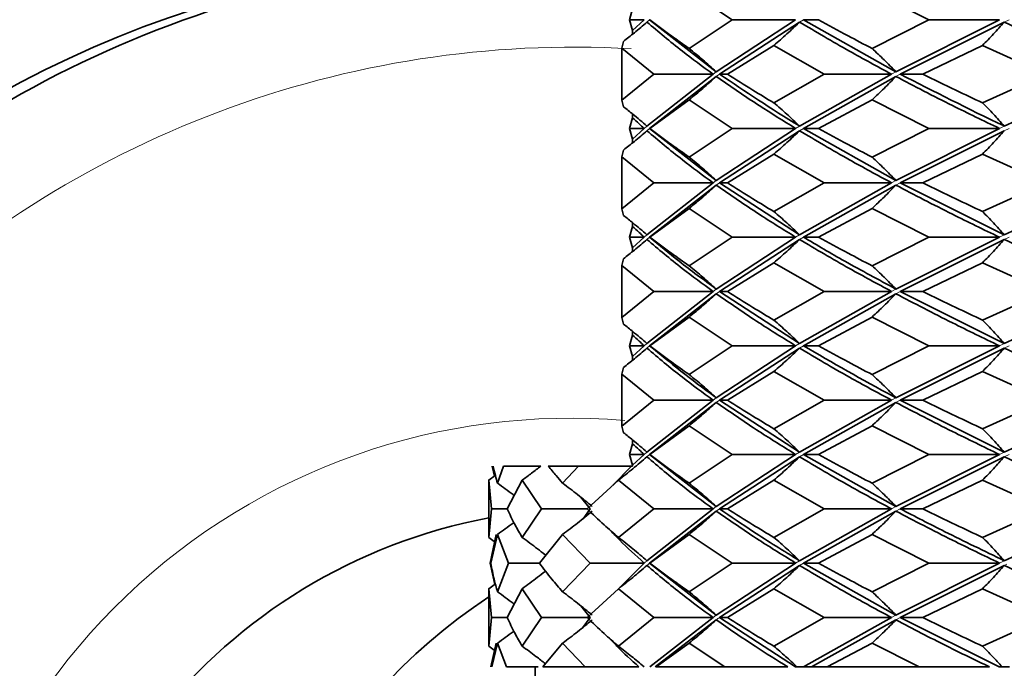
# Model space of a CAD drawing. Header units: millimetres. Extents: x 0 to 1118, y 0 to 864.
# Tile 38 of 200: x 287.44 to 291.69, y 378.05 to 380.85. Entities that reach past the tile are written whole.
import ezdxf

# ---------------------------------------------------------------- set-up
doc = ezdxf.new("R2010")
doc.units = ezdxf.units.MM

msp = doc.modelspace()

# ---------------------------------------------------------------- linework, layer by layer
at = {"color": 7, "linetype": 'Continuous', "lineweight": 35}
for p, q in [((290.3298, 380.975), (290.5156, 380.8513)), ((291.1186, 380.975), (291.364, 380.8513)), ((290.0731, 380.8513), (290.0855, 380.8975)), ((290.1366, 380.8513), (290.0731, 380.8513)), ((290.0855, 380.8051), (290.0731, 380.8513)), ((290.1366, 380.8513), (290.0855, 380.8051)), ((290.1597, 380.8513), (290.161, 380.8513)), ((290.1597, 380.8513), (290.4471, 380.6266)), ((290.5156, 380.8513), (290.3298, 380.7273)), ((290.7893, 380.8513), (290.4471, 380.6266)), ((290.7893, 380.8513), (290.5156, 380.8513)), ((290.8228, 380.8513), (290.8882, 380.8513)), ((290.8228, 380.8513), (291.2214, 380.6266)), ((291.364, 380.8513), (291.1186, 380.7273)), ((291.6679, 380.8513), (291.2214, 380.6266)), ((291.6679, 380.8513), (291.364, 380.8513)), ((290.806, 380.8412), (290.4614, 380.6165)), ((291.6891, 380.8412), (291.2405, 380.6165)), ((290.0855, 380.7885), (290.0855, 380.8051)), ((290.039, 380.7287), (290.0472, 380.7577)), ((290.039, 380.7287), (290.1783, 380.6165)), ((290.039, 380.5045), (290.039, 380.7287)), ((290.6955, 380.7406), (290.4949, 380.6165)), ((290.6955, 380.7406), (290.9121, 380.6165)), ((291.5952, 380.7406), (291.3371, 380.6165)), ((291.5952, 380.7406), (291.867, 380.6165)), ((290.1783, 380.6165), (290.039, 380.5045)), ((290.433, 380.6165), (290.1481, 380.3925)), ((290.4471, 380.6064), (290.1597, 380.3825)), ((290.433, 380.6165), (290.1783, 380.6165)), ((290.4614, 380.6165), (290.4949, 380.6165)), ((290.9121, 380.6165), (290.6955, 380.4927)), ((291.2023, 380.6165), (290.806, 380.3925)), ((291.2214, 380.6064), (290.8228, 380.3825)), ((291.2023, 380.6165), (290.9121, 380.6165)), ((291.2405, 380.6165), (291.3371, 380.6165)), ((291.867, 380.6165), (291.5952, 380.4927)), ((292.1817, 380.6165), (291.6891, 380.3925)), ((290.0472, 380.4756), (290.039, 380.5045)), ((290.3298, 380.5059), (290.161, 380.3825)), ((290.3298, 380.5059), (290.5156, 380.3825)), ((291.1186, 380.5059), (290.8882, 380.3825)), ((291.1186, 380.5059), (291.364, 380.3825)), ((290.0731, 380.3825), (290.0855, 380.4285)), ((290.0855, 380.4285), (290.0855, 380.4451)), ((290.1366, 380.3825), (290.0731, 380.3825)), ((290.0855, 380.3364), (290.0731, 380.3825)), ((290.1366, 380.3825), (290.0855, 380.3364)), ((290.1597, 380.3825), (290.161, 380.3825)), ((290.1597, 380.3825), (290.4471, 380.1581)), ((290.5156, 380.3825), (290.3298, 380.2588)), ((290.7893, 380.3825), (290.4471, 380.1581)), ((290.806, 380.3724), (290.4614, 380.148)), ((290.7893, 380.3825), (290.5156, 380.3825)), ((290.8228, 380.3825), (290.8882, 380.3825)), ((290.8228, 380.3825), (291.2214, 380.1581)), ((291.364, 380.3825), (291.1186, 380.2588)), ((291.6679, 380.3825), (291.2214, 380.1581)), ((291.6891, 380.3724), (291.2405, 380.148)), ((291.6679, 380.3825), (291.364, 380.3825)), ((290.0855, 380.3198), (290.0855, 380.3364)), ((290.039, 380.2602), (290.0472, 380.2891)), ((290.039, 380.2602), (290.1783, 380.148)), ((290.039, 380.0358), (290.039, 380.2602)), ((290.6955, 380.272), (290.4949, 380.148)), ((290.6955, 380.272), (290.9121, 380.148)), ((291.5952, 380.272), (291.3371, 380.148)), ((291.5952, 380.272), (291.867, 380.148)), ((290.1783, 380.148), (290.039, 380.0358)), ((290.433, 380.148), (290.1481, 379.9234)), ((290.4471, 380.1379), (290.1597, 379.9133)), ((290.433, 380.148), (290.1783, 380.148)), ((290.4614, 380.148), (290.4949, 380.148)), ((290.4614, 380.148), (290.806, 379.9234)), ((290.9121, 380.148), (290.6955, 380.0239)), ((291.2023, 380.148), (290.806, 379.9234)), ((291.2214, 380.1379), (290.8228, 379.9133)), ((291.2023, 380.148), (290.9121, 380.148)), ((291.2405, 380.148), (291.3371, 380.148)), ((291.2405, 380.148), (291.6891, 379.9234)), ((291.867, 380.148), (291.5952, 380.0239)), ((292.1817, 380.148), (291.6891, 379.9234)), ((290.0472, 380.0068), (290.039, 380.0358)), ((290.3298, 380.0372), (290.161, 379.9133)), ((290.3298, 380.0372), (290.5156, 379.9133)), ((291.1186, 380.0372), (290.8882, 379.9133)), ((291.1186, 380.0372), (291.364, 379.9133)), ((290.0731, 379.9133), (290.0855, 379.9595)), ((290.0855, 379.9595), (290.0855, 379.9762)), ((290.1366, 379.9133), (290.0731, 379.9133)), ((290.0855, 379.8673), (290.0731, 379.9133)), ((290.1366, 379.9133), (290.0855, 379.8673)), ((290.1597, 379.9133), (290.161, 379.9133)), ((290.5156, 379.9133), (290.3298, 379.79)), ((290.7893, 379.9133), (290.4471, 379.6896)), ((290.806, 379.9033), (290.4614, 379.6795)), ((290.7893, 379.9133), (290.5156, 379.9133)), ((290.8228, 379.9133), (290.8882, 379.9133)), ((291.364, 379.9133), (291.1186, 379.79)), ((291.6679, 379.9133), (291.2214, 379.6896)), ((291.6891, 379.9033), (291.2405, 379.6795)), ((291.6679, 379.9133), (291.364, 379.9133)), ((290.0855, 379.8508), (290.0855, 379.8673)), ((290.039, 379.7914), (290.0472, 379.8202)), ((290.039, 379.7914), (290.1783, 379.6795)), ((290.039, 379.5673), (290.039, 379.7914)), ((290.6955, 379.8032), (290.4949, 379.6795)), ((290.6955, 379.8032), (290.9121, 379.6795)), ((291.5952, 379.8032), (291.3371, 379.6795)), ((291.5952, 379.8032), (291.867, 379.6795)), ((290.1783, 379.6795), (290.039, 379.5673)), ((290.433, 379.6795), (290.1481, 379.4547)), ((290.4471, 379.6693), (290.1597, 379.4446)), ((290.433, 379.6795), (290.1783, 379.6795)), ((290.4614, 379.6795), (290.4949, 379.6795)), ((290.4614, 379.6795), (290.806, 379.4547)), ((290.9121, 379.6795), (290.6955, 379.5554)), ((291.2023, 379.6795), (290.806, 379.4547)), ((291.2214, 379.6693), (290.8228, 379.4446)), ((291.2023, 379.6795), (290.9121, 379.6795)), ((291.2405, 379.6795), (291.3371, 379.6795)), ((291.2405, 379.6795), (291.6891, 379.4547)), ((291.867, 379.6795), (291.5952, 379.5554)), ((292.1817, 379.6795), (291.6891, 379.4547)), ((290.0472, 379.5383), (290.039, 379.5673)), ((290.3298, 379.5687), (290.161, 379.4446)), ((290.3298, 379.5687), (290.5156, 379.4446)), ((291.1186, 379.5687), (290.8882, 379.4446)), ((291.1186, 379.5687), (291.364, 379.4446)), ((290.0855, 379.4909), (290.0855, 379.5076)), ((290.0731, 379.4446), (290.0855, 379.4909)), ((290.1366, 379.4446), (290.0731, 379.4446)), ((290.0855, 379.3984), (290.0731, 379.4446)), ((290.1366, 379.4446), (290.0855, 379.3984)), ((290.1597, 379.4446), (290.161, 379.4446)), ((290.5156, 379.4446), (290.3298, 379.3208)), ((290.7893, 379.4446), (290.4471, 379.2207)), ((290.806, 379.4345), (290.4614, 379.2106)), ((290.7893, 379.4446), (290.5156, 379.4446)), ((290.8228, 379.4446), (290.8882, 379.4446)), ((291.364, 379.4446), (291.1186, 379.3208)), ((291.6679, 379.4446), (291.2214, 379.2207)), ((291.6891, 379.4345), (291.2405, 379.2106)), ((291.6679, 379.4446), (291.364, 379.4446)), ((290.0855, 379.3818), (290.0855, 379.3984)), ((290.039, 379.3222), (290.0472, 379.3511)), ((290.039, 379.3222), (290.1783, 379.2106)), ((290.039, 379.0987), (290.039, 379.3222)), ((290.6955, 379.334), (290.4949, 379.2106)), ((290.6955, 379.334), (290.9121, 379.2106)), ((291.5952, 379.334), (291.3371, 379.2106)), ((291.5952, 379.334), (291.867, 379.2106)), ((290.1783, 379.2106), (290.039, 379.0987)), ((290.433, 379.2106), (290.1481, 378.9862)), ((290.4471, 379.2006), (290.1597, 378.9761)), ((290.433, 379.2106), (290.1783, 379.2106)), ((290.4614, 379.2106), (290.4949, 379.2106)), ((290.4614, 379.2106), (290.806, 378.9862)), ((290.9121, 379.2106), (290.6955, 379.0869)), ((291.2023, 379.2106), (290.806, 378.9862)), ((291.2214, 379.2006), (290.8228, 378.9761)), ((291.2023, 379.2106), (290.9121, 379.2106)), ((291.2405, 379.2106), (291.3371, 379.2106)), ((291.2405, 379.2106), (291.6891, 378.9862)), ((291.867, 379.2106), (291.5952, 379.0869)), ((292.1817, 379.2106), (291.6891, 378.9862)), ((290.0472, 379.0697), (290.039, 379.0987)), ((290.3298, 379.1001), (290.161, 378.9761)), ((290.3298, 379.1001), (290.5156, 378.9761)), ((291.1186, 379.1001), (290.8882, 378.9761)), ((291.1186, 379.1001), (291.364, 378.9761)), ((290.0855, 379.0224), (290.0855, 379.0391)), ((290.0731, 378.9761), (290.0855, 379.0224)), ((290.1366, 378.9761), (290.0731, 378.9761)), ((290.0855, 378.9298), (290.0731, 378.9761)), ((290.1366, 378.9761), (290.0855, 378.9298)), ((290.1597, 378.9761), (290.161, 378.9761)), ((290.1597, 378.9761), (290.4471, 378.7516)), ((290.5156, 378.9761), (290.3298, 378.852)), ((290.7893, 378.9761), (290.4471, 378.7516)), ((290.806, 378.9659), (290.4614, 378.7415)), ((290.7893, 378.9761), (290.5156, 378.9761)), ((290.8228, 378.9761), (290.8882, 378.9761)), ((290.8228, 378.9761), (291.2214, 378.7516)), ((291.364, 378.9761), (291.1186, 378.852)), ((291.6679, 378.9761), (291.2214, 378.7516)), ((291.6891, 378.9659), (291.2405, 378.7415)), ((291.6679, 378.9761), (291.364, 378.9761)), ((289.4803, 378.9261), (289.4905, 378.883)), ((289.5297, 378.9261), (289.5035, 378.852)), ((289.5297, 378.9261), (289.6909, 378.9261)), ((289.7221, 378.9261), (289.8533, 378.9261)), ((289.8533, 378.9261), (289.7844, 378.852)), ((289.8533, 378.9261), (290.0815, 378.9261)), ((290.0815, 378.9261), (290.0006, 378.8429)), ((290.0815, 378.9261), (290.0855, 378.9261)), ((290.0855, 378.9261), (290.0855, 378.9298)), ((289.4659, 378.867), (289.4659, 378.6181)), ((289.466, 378.8653), (289.4939, 378.8854)), ((289.466, 378.8653), (289.4772, 378.7415)), ((289.466, 378.8653), (289.4666, 378.8557)), ((289.61, 378.8653), (289.5452, 378.7415)), ((289.61, 378.8653), (289.6937, 378.7415)), ((290.0251, 378.8653), (289.8898, 378.7415)), ((290.0251, 378.8653), (290.1783, 378.7415)), ((290.6955, 378.8653), (290.4949, 378.7415)), ((290.6955, 378.8653), (290.9121, 378.7415)), ((291.5952, 378.8653), (291.3371, 378.7415)), ((291.5952, 378.8653), (291.867, 378.7415)), ((289.8616, 378.7926), (289.9031, 378.7415)), ((289.4772, 378.7415), (289.466, 378.6181)), ((289.5452, 378.7415), (289.4772, 378.7415)), ((289.6937, 378.7415), (289.61, 378.6181)), ((289.8898, 378.7415), (289.6937, 378.7415)), ((289.9031, 378.7415), (289.8722, 378.6989)), ((290.1783, 378.7415), (290.0251, 378.6181)), ((290.433, 378.7415), (290.1481, 378.5177)), ((290.4471, 378.7314), (290.1597, 378.5076)), ((290.433, 378.7415), (290.1783, 378.7415)), ((290.4614, 378.7415), (290.4949, 378.7415)), ((290.9121, 378.7415), (290.6955, 378.6181)), ((291.2023, 378.7415), (290.806, 378.5177)), ((291.2214, 378.7314), (290.8228, 378.5076)), ((291.2023, 378.7415), (290.9121, 378.7415)), ((291.2405, 378.7415), (291.3371, 378.7415)), ((291.867, 378.7415), (291.5952, 378.6181)), ((292.1817, 378.7415), (291.6891, 378.5177)), ((289.4662, 378.6277), (289.466, 378.6181)), ((289.466, 378.6181), (289.4955, 378.5966)), ((289.4978, 378.6313), (289.4723, 378.5076)), ((289.5035, 378.6313), (289.475, 378.5076)), ((289.5035, 378.6313), (289.5512, 378.5076)), ((289.7844, 378.6313), (289.6839, 378.5076)), ((289.7844, 378.6313), (289.9034, 378.5076)), ((290.3298, 378.6313), (290.161, 378.5076)), ((290.3298, 378.6313), (290.5156, 378.5076)), ((291.1186, 378.6313), (290.8882, 378.5076)), ((291.1186, 378.6313), (291.364, 378.5076)), ((289.4723, 378.5076), (289.4913, 378.4153)), ((289.5512, 378.5076), (289.5035, 378.3835)), ((289.6839, 378.5076), (289.5512, 378.5076)), ((289.9034, 378.5076), (289.7844, 378.3835)), ((290.1366, 378.5076), (289.9034, 378.5076)), ((290.1366, 378.5076), (290.0283, 378.3993)), ((290.1597, 378.5076), (290.161, 378.5076)), ((290.1597, 378.5076), (290.4471, 378.2828)), ((290.5156, 378.5076), (290.3298, 378.3835)), ((290.7893, 378.5076), (290.4471, 378.2828)), ((290.806, 378.4974), (290.4614, 378.2727)), ((290.7893, 378.5076), (290.5156, 378.5076)), ((290.8228, 378.5076), (290.8882, 378.5076)), ((290.8228, 378.5076), (291.2214, 378.2828)), ((291.364, 378.5076), (291.1186, 378.3835)), ((291.6679, 378.5076), (291.2214, 378.2828)), ((291.6891, 378.4974), (291.2405, 378.2727)), ((291.6679, 378.5076), (291.364, 378.5076)), ((289.4659, 378.3984), (289.4659, 378.149)), ((289.466, 378.3968), (289.4942, 378.4174)), ((289.466, 378.3968), (289.4772, 378.2727)), ((289.466, 378.3968), (289.4666, 378.3871)), ((289.61, 378.3968), (289.5452, 378.2727)), ((289.61, 378.3968), (289.6937, 378.2727)), ((290.0251, 378.3968), (289.8898, 378.2727)), ((290.0251, 378.3968), (290.1783, 378.2727)), ((290.6955, 378.3968), (290.4949, 378.2727)), ((290.6955, 378.3968), (290.9121, 378.2727)), ((291.5952, 378.3968), (291.3371, 378.2727)), ((291.5952, 378.3968), (291.867, 378.2727)), ((289.8631, 378.3228), (289.9031, 378.2727)), ((289.4772, 378.2727), (289.466, 378.149)), ((289.5452, 378.2727), (289.4772, 378.2727)), ((289.6937, 378.2727), (289.61, 378.149)), ((289.9031, 378.2727), (289.6937, 378.2727)), ((289.9031, 378.2727), (289.8712, 378.2292)), ((290.1783, 378.2727), (290.0251, 378.149)), ((290.433, 378.2727), (290.1602, 378.0594)), ((290.433, 378.2727), (290.1783, 378.2727)), ((290.4471, 378.2626), (290.1838, 378.0594)), ((290.4614, 378.2727), (290.4949, 378.2727)), ((290.4614, 378.2727), (290.7884, 378.0596)), ((290.9121, 378.2727), (290.6955, 378.149)), ((291.2023, 378.2727), (290.8235, 378.0594)), ((291.2214, 378.2626), (290.8574, 378.0594)), ((291.2023, 378.2727), (290.9121, 378.2727)), ((291.2405, 378.2727), (291.3371, 378.2727)), ((291.2405, 378.2727), (291.6667, 378.0596)), ((291.867, 378.2727), (291.5952, 378.149)), ((289.4662, 378.1586), (289.466, 378.149)), ((289.466, 378.149), (289.4951, 378.1279)), ((289.4978, 378.1622), (289.4753, 378.0596)), ((289.5035, 378.1622), (289.4784, 378.0594)), ((289.5035, 378.1622), (289.5418, 378.0596)), ((289.7844, 378.1622), (289.6993, 378.0594)), ((289.7844, 378.1622), (289.8821, 378.0596)), ((290.3298, 378.1622), (290.188, 378.0594)), ((290.3298, 378.1622), (290.4832, 378.0596)), ((291.1186, 378.1622), (290.9255, 378.0594)), ((291.1186, 378.1622), (291.3218, 378.0596)), ((289.5418, 378.0594), (289.6794, 378.0594)), ((289.6659, 378.0594), (289.6659, 371.0927)), ((289.8821, 378.0594), (289.6993, 378.0594)), ((289.8821, 378.0594), (290.1133, 378.0594)), ((290.4832, 378.0594), (290.188, 378.0594)), ((290.4832, 378.0594), (290.7554, 378.0594)), ((290.7882, 378.0594), (290.7951, 378.0594)), ((290.8235, 378.0594), (290.7951, 378.0594)), ((290.9255, 378.0594), (290.8574, 378.0594)), ((291.3218, 378.0594), (290.9255, 378.0594)), ((291.3218, 378.0594), (291.6246, 378.0594)), ((291.6667, 378.0594), (291.6797, 378.0594)), ((291.7113, 378.0594), (291.6798, 378.0594))]:
    msp.add_line(p, q, dxfattribs=at)
at = {"color": 7, "linetype": 'Continuous', "lineweight": 18}
for p, q in [((290.1597, 380.8513), (290.1481, 380.8412)), ((290.8228, 380.8513), (290.806, 380.8412)), ((291.7104, 380.8513), (291.6891, 380.8412)), ((290.4471, 380.6266), (290.433, 380.6165)), ((290.4614, 380.6165), (290.4471, 380.6064)), ((291.2214, 380.6266), (291.2023, 380.6165)), ((291.2405, 380.6165), (291.2214, 380.6064)), ((290.1481, 380.3925), (290.1366, 380.3825)), ((290.806, 380.3925), (290.7893, 380.3825)), ((291.6891, 380.3925), (291.6679, 380.3825)), ((290.1597, 380.3825), (290.1481, 380.3724)), ((290.8228, 380.3825), (290.806, 380.3724)), ((291.7104, 380.3825), (291.6891, 380.3724)), ((290.4471, 380.1581), (290.433, 380.148)), ((290.4614, 380.148), (290.4471, 380.1379)), ((291.2214, 380.1581), (291.2023, 380.148)), ((291.2405, 380.148), (291.2214, 380.1379)), ((290.1481, 379.9234), (290.1366, 379.9133)), ((290.806, 379.9234), (290.7893, 379.9133)), ((291.6891, 379.9234), (291.6679, 379.9133)), ((290.1597, 379.9133), (290.1481, 379.9033)), ((290.8228, 379.9133), (290.806, 379.9033)), ((291.7104, 379.9133), (291.6891, 379.9033)), ((290.4471, 379.6896), (290.433, 379.6795)), ((290.4614, 379.6795), (290.4471, 379.6693)), ((291.2214, 379.6896), (291.2023, 379.6795)), ((291.2405, 379.6795), (291.2214, 379.6693)), ((290.1481, 379.4547), (290.1366, 379.4446)), ((290.806, 379.4547), (290.7893, 379.4446)), ((291.6891, 379.4547), (291.6679, 379.4446)), ((290.1597, 379.4446), (290.1481, 379.4345)), ((290.8228, 379.4446), (290.806, 379.4345)), ((291.7104, 379.4446), (291.6891, 379.4345)), ((290.4471, 379.2207), (290.433, 379.2106)), ((290.4614, 379.2106), (290.4471, 379.2006)), ((291.2214, 379.2207), (291.2023, 379.2106)), ((291.2405, 379.2106), (291.2214, 379.2006)), ((290.1481, 378.9862), (290.1366, 378.9761)), ((290.806, 378.9862), (290.7893, 378.9761)), ((291.6891, 378.9862), (291.6679, 378.9761)), ((290.1597, 378.9761), (290.1481, 378.9659)), ((290.8228, 378.9761), (290.806, 378.9659)), ((291.7104, 378.9761), (291.6891, 378.9659)), ((290.4471, 378.7516), (290.433, 378.7415)), ((290.4614, 378.7415), (290.4471, 378.7314)), ((291.2214, 378.7516), (291.2023, 378.7415)), ((291.2405, 378.7415), (291.2214, 378.7314)), ((290.806, 378.5177), (290.7893, 378.5076)), ((291.6891, 378.5177), (291.6679, 378.5076)), ((290.8228, 378.5076), (290.806, 378.4974)), ((291.6996, 378.5024), (291.6891, 378.4974)), ((290.4471, 378.2828), (290.433, 378.2727)), ((291.2214, 378.2828), (291.2023, 378.2727)), ((291.2405, 378.2727), (291.2214, 378.2626))]:
    msp.add_line(p, q, dxfattribs=at)
at = {"color": 7, "linetype": 'Continuous', "lineweight": 35}
for centre, radius, start, end in [((289.6814, 376.3261), 4.8054, 90.8865, 269.1135), ((289.7599, 376.3796), 4.7515, 90.494, 182.1698), ((289.9132, 376.3423), 2.4022, 100.7302, 181.9006), ((290.8021, 376.3269), 2.4339, 123.2988, 242.1712)]:
    msp.add_arc(centre, radius, start, end, dxfattribs=at)
at = {"color": 7, "linetype": 'Continuous', "lineweight": 18}
for centre, radius, start, end in [((289.8372, 376.3705), 4.3626, 86.8175, 182.1067), ((289.8162, 376.3605), 2.7718, 85.1203, 182.2375)]:
    msp.add_arc(centre, radius, start, end, dxfattribs=at)
at = {"color": 7, "linetype": 'Continuous', "lineweight": 35}
for points, knots in [([(290.161, 380.8513), (290.1914, 380.8282), (290.2455, 380.7869), (290.304, 380.7455), (290.3298, 380.7273)], [0, 0, 0, 0, 0.559869, 1, 1, 1, 1]), ([(290.8882, 380.8513), (290.9302, 380.8282), (291.0052, 380.7869), (291.084, 380.7455), (291.1186, 380.7273)], [0, 0, 0, 0, 0.559869, 1, 1, 1, 1]), ([(290.0472, 380.7577), (290.0627, 380.7701), (290.0969, 380.7972), (290.13, 380.8257), (290.1481, 380.8412)], [0, 0, 0, 0, 0.45493, 1, 1, 1, 1]), ([(290.1481, 380.8412), (290.1975, 380.7993), (290.2857, 380.7244), (290.3879, 380.6495), (290.433, 380.6165)], [0, 0, 0, 0, 0.559939, 1, 1, 1, 1]), ([(290.6955, 380.7406), (290.7142, 380.7569), (290.7423, 380.7813), (290.7789, 380.8152), (290.797, 380.8325), (290.806, 380.8412)], [0, 0, 0, 0, 0.499751, 0.749843, 1, 1, 1, 1]), ([(290.806, 380.8412), (290.8766, 380.7993), (291.0028, 380.7244), (291.1414, 380.6495), (291.2023, 380.6165)], [0, 0, 0, 0, 0.559939, 1, 1, 1, 1]), ([(291.5952, 380.7406), (291.6112, 380.7569), (291.635, 380.7813), (291.6661, 380.8152), (291.6815, 380.8325), (291.6891, 380.8412)], [0, 0, 0, 0, 0.499751, 0.749843, 1, 1, 1, 1]), ([(291.6891, 380.8412), (291.7783, 380.7993), (291.9375, 380.7244), (292.1071, 380.6495), (292.1817, 380.6165)], [0, 0, 0, 0, 0.559939, 1, 1, 1, 1]), ([(290.3298, 380.7273), (290.3497, 380.711), (290.3795, 380.6866), (290.4184, 380.6527), (290.4375, 380.6353), (290.4471, 380.6266)], [0, 0, 0, 0, 0.499748, 0.74984, 1, 1, 1, 1]), ([(291.1186, 380.7273), (291.136, 380.711), (291.1622, 380.6866), (291.1962, 380.6527), (291.213, 380.6353), (291.2214, 380.6266)], [0, 0, 0, 0, 0.499748, 0.74984, 1, 1, 1, 1]), ([(290.3298, 380.5059), (290.3497, 380.5221), (290.3795, 380.5465), (290.4184, 380.5803), (290.4375, 380.5977), (290.4471, 380.6064)], [0, 0, 0, 0, 0.499736, 0.749833, 1, 1, 1, 1]), ([(290.4471, 380.6064), (290.5075, 380.5644), (290.6151, 380.4896), (290.7362, 380.4152), (290.7893, 380.3825)], [0, 0, 0, 0, 0.5605248, 1, 1, 1, 1]), ([(290.4614, 380.6165), (290.5717, 380.5419), (290.6822, 380.4671), (290.8059, 380.3926), (290.806, 380.3925)], [0, 0, 0, 0, 0.9986355, 1, 1, 1, 1]), ([(290.4949, 380.6165), (290.5312, 380.5934), (290.5961, 380.552), (290.6651, 380.5108), (290.6955, 380.4927)], [0, 0, 0, 0, 0.5602449, 1, 1, 1, 1]), ([(291.1186, 380.5059), (291.1361, 380.5221), (291.1622, 380.5465), (291.1962, 380.5803), (291.213, 380.5977), (291.2214, 380.6064)], [0, 0, 0, 0, 0.499736, 0.749833, 1, 1, 1, 1]), ([(291.2214, 380.6064), (291.3017, 380.5644), (291.445, 380.4896), (291.5999, 380.4152), (291.6679, 380.3825)], [0, 0, 0, 0, 0.560525, 1, 1, 1, 1]), ([(291.2405, 380.6165), (291.3861, 380.5419), (291.5319, 380.4671), (291.6889, 380.3926), (291.6891, 380.3925)], [0, 0, 0, 0, 0.998636, 1, 1, 1, 1]), ([(291.3371, 380.6165), (291.3844, 380.5934), (291.4687, 380.552), (291.5566, 380.5108), (291.5952, 380.4927)], [0, 0, 0, 0, 0.560245, 1, 1, 1, 1]), ([(290.0472, 380.4756), (290.0606, 380.465), (290.0844, 380.4462), (290.118, 380.4185), (290.138, 380.4012), (290.1481, 380.3925)], [0, 0, 0, 0, 0.392655, 0.696287, 1, 1, 1, 1]), ([(290.6955, 380.4927), (290.7142, 380.4765), (290.7423, 380.4522), (290.7789, 380.4185), (290.797, 380.4012), (290.806, 380.3925)], [0, 0, 0, 0, 0.49976, 0.749847, 1, 1, 1, 1]), ([(291.5952, 380.4927), (291.6111, 380.4765), (291.635, 380.4522), (291.6661, 380.4185), (291.6815, 380.4012), (291.6891, 380.3925)], [0, 0, 0, 0, 0.49976, 0.749847, 1, 1, 1, 1]), ([(290.0855, 380.4285), (290.0949, 380.4199), (290.1116, 380.4046), (290.1289, 380.3892), (290.1366, 380.3825)], [0, 0, 0, 0, 0.559864, 1, 1, 1, 1]), ([(290.0472, 380.2891), (290.0627, 380.3014), (290.0969, 380.3285), (290.13, 380.3569), (290.1481, 380.3724)], [0, 0, 0, 0, 0.454928, 1, 1, 1, 1]), ([(290.1481, 380.3724), (290.1975, 380.3306), (290.2857, 380.2559), (290.3879, 380.181), (290.433, 380.148)], [0, 0, 0, 0, 0.559623, 1, 1, 1, 1]), ([(290.161, 380.3825), (290.1914, 380.3594), (290.2455, 380.3182), (290.304, 380.2769), (290.3298, 380.2588)], [0, 0, 0, 0, 0.559695, 1, 1, 1, 1]), ([(290.6955, 380.272), (290.7142, 380.2883), (290.7423, 380.3126), (290.7789, 380.3464), (290.797, 380.3637), (290.806, 380.3724)], [0, 0, 0, 0, 0.499759, 0.749848, 1, 1, 1, 1]), ([(290.806, 380.3724), (290.8766, 380.3306), (291.0028, 380.2559), (291.1413, 380.181), (291.2023, 380.148)], [0, 0, 0, 0, 0.559623, 1, 1, 1, 1]), ([(290.8882, 380.3825), (290.9301, 380.3594), (291.0052, 380.3182), (291.0839, 380.2769), (291.1186, 380.2588)], [0, 0, 0, 0, 0.559695, 1, 1, 1, 1]), ([(291.5952, 380.272), (291.6111, 380.2883), (291.635, 380.3126), (291.6661, 380.3464), (291.6815, 380.3637), (291.6891, 380.3724)], [0, 0, 0, 0, 0.499759, 0.749848, 1, 1, 1, 1]), ([(290.3298, 380.2588), (290.3497, 380.2425), (290.3795, 380.2181), (290.4184, 380.1842), (290.4375, 380.1668), (290.4471, 380.1581)], [0, 0, 0, 0, 0.49974, 0.749836, 1, 1, 1, 1]), ([(291.1186, 380.2588), (291.136, 380.2425), (291.1622, 380.2181), (291.1962, 380.1842), (291.213, 380.1668), (291.2214, 380.1581)], [0, 0, 0, 0, 0.49974, 0.749836, 1, 1, 1, 1]), ([(290.3298, 380.0372), (290.3497, 380.0535), (290.3795, 380.0779), (290.4184, 380.1118), (290.4375, 380.1292), (290.4471, 380.1379)], [0, 0, 0, 0, 0.499743, 0.749837, 1, 1, 1, 1]), ([(290.4471, 380.1379), (290.5074, 380.0959), (290.6151, 380.0209), (290.7361, 379.9462), (290.7893, 379.9133)], [0, 0, 0, 0, 0.560308, 1, 1, 1, 1]), ([(290.4949, 380.148), (290.5312, 380.1248), (290.5961, 380.0835), (290.6651, 380.0421), (290.6955, 380.0239)], [0, 0, 0, 0, 0.560071, 1, 1, 1, 1]), ([(291.1186, 380.0372), (291.136, 380.0535), (291.1622, 380.0779), (291.1962, 380.1118), (291.213, 380.1292), (291.2214, 380.1379)], [0, 0, 0, 0, 0.499743, 0.749837, 1, 1, 1, 1]), ([(291.2214, 380.1379), (291.3017, 380.0959), (291.445, 380.0209), (291.5999, 379.9462), (291.6679, 379.9133)], [0, 0, 0, 0, 0.560308, 1, 1, 1, 1]), ([(291.3371, 380.148), (291.3843, 380.1248), (291.4687, 380.0835), (291.5566, 380.0421), (291.5952, 380.0239)], [0, 0, 0, 0, 0.560071, 1, 1, 1, 1]), ([(290.0472, 380.0068), (290.0606, 379.9962), (290.0844, 379.9773), (290.118, 379.9495), (290.138, 379.9321), (290.1481, 379.9234)], [0, 0, 0, 0, 0.392682, 0.696302, 1, 1, 1, 1]), ([(290.6955, 380.0239), (290.7142, 380.0077), (290.7423, 379.9833), (290.7789, 379.9495), (290.797, 379.9321), (290.806, 379.9234)], [0, 0, 0, 0, 0.499756, 0.749846, 1, 1, 1, 1]), ([(291.5952, 380.0239), (291.6112, 380.0077), (291.635, 379.9833), (291.6661, 379.9495), (291.6815, 379.9321), (291.6891, 379.9234)], [0, 0, 0, 0, 0.499756, 0.749846, 1, 1, 1, 1]), ([(290.0855, 379.9595), (290.0949, 379.9509), (290.1116, 379.9355), (290.129, 379.9201), (290.1366, 379.9133)], [0, 0, 0, 0, 0.560116, 1, 1, 1, 1]), ([(290.0472, 379.8202), (290.0627, 379.8325), (290.0969, 379.8594), (290.13, 379.8878), (290.1481, 379.9033)], [0, 0, 0, 0, 0.454965, 1, 1, 1, 1]), ([(290.1481, 379.9033), (290.1975, 379.8616), (290.2857, 379.7871), (290.3879, 379.7124), (290.433, 379.6795)], [0, 0, 0, 0, 0.559537, 1, 1, 1, 1]), ([(290.1597, 379.9133), (290.2009, 379.8788), (290.2895, 379.8043), (290.3921, 379.7296), (290.4471, 379.6896)], [0, 0, 0, 0, 0.464443, 1, 1, 1, 1]), ([(290.161, 379.9133), (290.1914, 379.8903), (290.2455, 379.8492), (290.304, 379.808), (290.3298, 379.79)], [0, 0, 0, 0, 0.560081, 1, 1, 1, 1]), ([(290.6955, 379.8032), (290.7142, 379.8193), (290.7423, 379.8436), (290.779, 379.8773), (290.797, 379.8946), (290.806, 379.9033)], [0, 0, 0, 0, 0.499745, 0.749837, 1, 1, 1, 1]), ([(290.806, 379.9033), (290.8766, 379.8616), (291.0028, 379.7871), (291.1413, 379.7124), (291.2023, 379.6795)], [0, 0, 0, 0, 0.559537, 1, 1, 1, 1]), ([(290.8228, 379.9133), (290.8815, 379.8788), (291.008, 379.8043), (291.147, 379.7296), (291.2214, 379.6896)], [0, 0, 0, 0, 0.464443, 1, 1, 1, 1]), ([(290.8882, 379.9133), (290.9302, 379.8903), (291.0052, 379.8492), (291.084, 379.808), (291.1186, 379.79)], [0, 0, 0, 0, 0.560081, 1, 1, 1, 1]), ([(291.5952, 379.8032), (291.6112, 379.8193), (291.635, 379.8436), (291.6662, 379.8773), (291.6815, 379.8946), (291.6891, 379.9033)], [0, 0, 0, 0, 0.499745, 0.749837, 1, 1, 1, 1]), ([(291.6891, 379.9033), (291.7782, 379.8616), (291.9375, 379.7871), (292.107, 379.7124), (292.1817, 379.6795)], [0, 0, 0, 0, 0.559537, 1, 1, 1, 1]), ([(290.3298, 379.79), (290.3497, 379.7737), (290.3795, 379.7494), (290.4184, 379.7156), (290.4375, 379.6983), (290.4471, 379.6896)], [0, 0, 0, 0, 0.499733, 0.749831, 1, 1, 1, 1]), ([(291.1186, 379.79), (291.1361, 379.7737), (291.1622, 379.7494), (291.1962, 379.7156), (291.213, 379.6983), (291.2214, 379.6896)], [0, 0, 0, 0, 0.499733, 0.749831, 1, 1, 1, 1]), ([(290.3298, 379.5687), (290.3496, 379.5849), (290.3795, 379.6094), (290.4184, 379.6433), (290.4375, 379.6606), (290.4471, 379.6693)], [0, 0, 0, 0, 0.49975, 0.749842, 1, 1, 1, 1]), ([(290.4471, 379.6693), (290.5074, 379.6274), (290.6151, 379.5525), (290.7361, 379.4776), (290.7893, 379.4446)], [0, 0, 0, 0, 0.559992, 1, 1, 1, 1]), ([(290.4949, 379.6795), (290.5312, 379.6563), (290.5961, 379.615), (290.6651, 379.5736), (290.6955, 379.5554)], [0, 0, 0, 0, 0.559898, 1, 1, 1, 1]), ([(291.1186, 379.5687), (291.136, 379.5849), (291.1622, 379.6094), (291.1962, 379.6433), (291.213, 379.6606), (291.2214, 379.6693)], [0, 0, 0, 0, 0.49975, 0.749842, 1, 1, 1, 1]), ([(291.2214, 379.6693), (291.3016, 379.6274), (291.445, 379.5525), (291.5998, 379.4776), (291.6679, 379.4446)], [0, 0, 0, 0, 0.559992, 1, 1, 1, 1]), ([(291.3371, 379.6795), (291.3843, 379.6563), (291.4687, 379.615), (291.5566, 379.5736), (291.5952, 379.5554)], [0, 0, 0, 0, 0.5598978, 1, 1, 1, 1]), ([(290.0472, 379.5383), (290.0606, 379.5276), (290.0844, 379.5087), (290.118, 379.4808), (290.138, 379.4634), (290.1481, 379.4547)], [0, 0, 0, 0, 0.3927147, 0.696317, 1, 1, 1, 1]), ([(290.6955, 379.5554), (290.7142, 379.5391), (290.7423, 379.5147), (290.7789, 379.4808), (290.797, 379.4634), (290.806, 379.4547)], [0, 0, 0, 0, 0.499749, 0.749841, 1, 1, 1, 1]), ([(291.5952, 379.5554), (291.6112, 379.5391), (291.635, 379.5147), (291.6661, 379.4808), (291.6815, 379.4634), (291.6891, 379.4547)], [0, 0, 0, 0, 0.499749, 0.749841, 1, 1, 1, 1]), ([(290.0855, 379.4909), (290.0949, 379.4822), (290.1116, 379.4668), (290.129, 379.4514), (290.1366, 379.4446)], [0, 0, 0, 0, 0.560051, 1, 1, 1, 1]), ([(290.0472, 379.3511), (290.0627, 379.3634), (290.0969, 379.3904), (290.13, 379.4189), (290.1481, 379.4345)], [0, 0, 0, 0, 0.454982, 1, 1, 1, 1]), ([(290.1481, 379.4345), (290.1975, 379.3926), (290.2857, 379.3178), (290.388, 379.2434), (290.433, 379.2106)], [0, 0, 0, 0, 0.560454, 1, 1, 1, 1]), ([(290.1597, 379.4446), (290.2485, 379.3718), (290.3396, 379.2971), (290.4445, 379.2226), (290.4471, 379.2207)], [0, 0, 0, 0, 0.975437, 1, 1, 1, 1]), ([(290.161, 379.4446), (290.1914, 379.4215), (290.2455, 379.3801), (290.304, 379.3389), (290.3298, 379.3208)], [0, 0, 0, 0, 0.560274, 1, 1, 1, 1]), ([(290.6955, 379.334), (290.7142, 379.3503), (290.7423, 379.3746), (290.779, 379.4084), (290.797, 379.4258), (290.806, 379.4345)], [0, 0, 0, 0, 0.499734, 0.749832, 1, 1, 1, 1]), ([(290.806, 379.4345), (290.8767, 379.3926), (291.0028, 379.3178), (291.1414, 379.2434), (291.2023, 379.2106)], [0, 0, 0, 0, 0.560454, 1, 1, 1, 1]), ([(290.8228, 379.4446), (290.9483, 379.3718), (291.077, 379.2971), (291.2179, 379.2226), (291.2214, 379.2207)], [0, 0, 0, 0, 0.975437, 1, 1, 1, 1]), ([(290.8882, 379.4446), (290.9302, 379.4215), (291.0052, 379.3801), (291.084, 379.3389), (291.1186, 379.3208)], [0, 0, 0, 0, 0.5602738, 1, 1, 1, 1]), ([(291.5952, 379.334), (291.6112, 379.3503), (291.635, 379.3746), (291.6662, 379.4084), (291.6815, 379.4258), (291.6891, 379.4345)], [0, 0, 0, 0, 0.499734, 0.749832, 1, 1, 1, 1]), ([(291.6891, 379.4345), (291.7783, 379.3926), (291.9375, 379.3178), (292.1071, 379.2434), (292.1817, 379.2106)], [0, 0, 0, 0, 0.560454, 1, 1, 1, 1]), ([(290.3298, 379.3208), (290.3496, 379.3046), (290.3795, 379.2804), (290.4184, 379.2467), (290.4375, 379.2294), (290.4471, 379.2207)], [0, 0, 0, 0, 0.499754, 0.749841, 1, 1, 1, 1]), ([(291.1186, 379.3208), (291.136, 379.3046), (291.1621, 379.2804), (291.1962, 379.2467), (291.213, 379.2294), (291.2214, 379.2207)], [0, 0, 0, 0, 0.4997537, 0.7498414, 1, 1, 1, 1]), ([(290.3298, 379.1001), (290.3496, 379.1164), (290.3795, 379.1407), (290.4184, 379.1746), (290.4375, 379.1919), (290.4471, 379.2006)], [0, 0, 0, 0, 0.499758, 0.749847, 1, 1, 1, 1]), ([(290.4471, 379.2006), (290.5074, 379.1587), (290.6151, 379.084), (290.7361, 379.0091), (290.7893, 378.9761)], [0, 0, 0, 0, 0.559676, 1, 1, 1, 1]), ([(290.4949, 379.2106), (290.5312, 379.1876), (290.5961, 379.1464), (290.6651, 379.1051), (290.6955, 379.0869)], [0, 0, 0, 0, 0.559724, 1, 1, 1, 1]), ([(291.1186, 379.1001), (291.136, 379.1164), (291.1621, 379.1407), (291.1962, 379.1746), (291.213, 379.1919), (291.2214, 379.2006)], [0, 0, 0, 0, 0.499758, 0.749847, 1, 1, 1, 1]), ([(291.2214, 379.2006), (291.3016, 379.1587), (291.445, 379.084), (291.5998, 379.0091), (291.6679, 378.9761)], [0, 0, 0, 0, 0.559676, 1, 1, 1, 1]), ([(291.3371, 379.2106), (291.3843, 379.1876), (291.4687, 379.1464), (291.5566, 379.1051), (291.5952, 379.0869)], [0, 0, 0, 0, 0.559724, 1, 1, 1, 1]), ([(290.0472, 379.0697), (290.0606, 379.0591), (290.0844, 379.0402), (290.118, 379.0123), (290.138, 378.9949), (290.1481, 378.9862)], [0, 0, 0, 0, 0.392741, 0.696329, 1, 1, 1, 1]), ([(290.6955, 379.0869), (290.7142, 379.0706), (290.7423, 379.0462), (290.7789, 379.0123), (290.797, 378.9949), (290.806, 378.9862)], [0, 0, 0, 0, 0.499742, 0.749837, 1, 1, 1, 1]), ([(291.5952, 379.0869), (291.6112, 379.0706), (291.635, 379.0462), (291.6662, 379.0123), (291.6815, 378.9949), (291.6891, 378.9862)], [0, 0, 0, 0, 0.499742, 0.749837, 1, 1, 1, 1]), ([(290.0855, 379.0224), (290.0949, 379.0137), (290.1116, 378.9983), (290.129, 378.9829), (290.1366, 378.9761)], [0, 0, 0, 0, 0.559986, 1, 1, 1, 1]), ([(290.0251, 378.8653), (290.0459, 378.8815), (290.0772, 378.9059), (290.118, 378.9398), (290.138, 378.9572), (290.1481, 378.9659)], [0, 0, 0, 0, 0.499742, 0.749837, 1, 1, 1, 1]), ([(290.1481, 378.9659), (290.1975, 378.924), (290.2857, 378.849), (290.388, 378.7743), (290.433, 378.7415)], [0, 0, 0, 0, 0.560361, 1, 1, 1, 1]), ([(290.161, 378.9761), (290.1914, 378.9529), (290.2455, 378.9115), (290.304, 378.8702), (290.3298, 378.852)], [0, 0, 0, 0, 0.5601, 1, 1, 1, 1]), ([(290.6955, 378.8653), (290.7142, 378.8815), (290.7423, 378.9059), (290.7789, 378.9398), (290.797, 378.9572), (290.806, 378.9659)], [0, 0, 0, 0, 0.499742, 0.749837, 1, 1, 1, 1]), ([(290.806, 378.9659), (290.8767, 378.924), (291.0028, 378.849), (291.1414, 378.7743), (291.2023, 378.7415)], [0, 0, 0, 0, 0.560361, 1, 1, 1, 1]), ([(290.8882, 378.9761), (290.9302, 378.9529), (291.0052, 378.9115), (291.084, 378.8702), (291.1186, 378.852)], [0, 0, 0, 0, 0.5601, 1, 1, 1, 1]), ([(291.5952, 378.8653), (291.6112, 378.8815), (291.635, 378.9059), (291.6662, 378.9398), (291.6815, 378.9572), (291.6891, 378.9659)], [0, 0, 0, 0, 0.499742, 0.749837, 1, 1, 1, 1]), ([(291.6891, 378.9659), (291.7783, 378.924), (291.9375, 378.849), (292.1071, 378.7743), (292.1817, 378.7415)], [0, 0, 0, 0, 0.560361, 1, 1, 1, 1]), ([(289.4842, 378.9261), (289.4873, 378.9122), (289.4929, 378.8876), (289.5003, 378.8629), (289.5035, 378.852)], [0, 0, 0, 0, 0.560084, 1, 1, 1, 1]), ([(289.61, 378.8653), (289.6236, 378.8752), (289.6509, 378.8951), (289.6776, 378.9157), (289.691, 378.9261)], [0, 0, 0, 0, 0.4999105, 1, 1, 1, 1]), ([(289.7221, 378.9261), (289.7333, 378.9122), (289.7533, 378.8876), (289.7749, 378.8629), (289.7844, 378.852)], [0, 0, 0, 0, 0.560084, 1, 1, 1, 1]), ([(289.5035, 378.852), (289.526, 378.8359), (289.5502, 378.8185), (289.5737, 378.8004), (289.5753, 378.7992)], [0, 0, 0, 0, 0.932012, 1, 1, 1, 1]), ([(289.7844, 378.852), (289.806, 378.8358), (289.8384, 378.8114), (289.8806, 378.7776), (289.9014, 378.7603), (289.9118, 378.7516)], [0, 0, 0, 0, 0.499758, 0.749847, 1, 1, 1, 1]), ([(290.3298, 378.852), (290.3496, 378.8358), (290.3795, 378.8114), (290.4184, 378.7776), (290.4375, 378.7603), (290.4471, 378.7516)], [0, 0, 0, 0, 0.499758, 0.749847, 1, 1, 1, 1]), ([(291.1186, 378.852), (291.136, 378.8358), (291.1621, 378.8114), (291.1962, 378.7776), (291.213, 378.7603), (291.2214, 378.7516)], [0, 0, 0, 0, 0.499758, 0.749847, 1, 1, 1, 1]), ([(289.5452, 378.7415), (289.556, 378.7185), (289.5753, 378.6774), (289.5994, 378.6362), (289.61, 378.6181)], [0, 0, 0, 0, 0.559866, 1, 1, 1, 1]), ([(289.7844, 378.6313), (289.806, 378.6475), (289.8384, 378.6718), (289.8806, 378.7055), (289.9014, 378.7228), (289.9118, 378.7314)], [0, 0, 0, 0, 0.499754, 0.749841, 1, 1, 1, 1]), ([(289.8898, 378.7415), (289.9139, 378.7185), (289.9568, 378.6774), (290.0042, 378.6362), (290.0251, 378.6181)], [0, 0, 0, 0, 0.559866, 1, 1, 1, 1]), ([(290.3298, 378.6313), (290.3496, 378.6475), (290.3795, 378.6718), (290.4184, 378.7055), (290.4375, 378.7228), (290.4471, 378.7314)], [0, 0, 0, 0, 0.499754, 0.749841, 1, 1, 1, 1]), ([(290.4471, 378.7314), (290.5074, 378.6898), (290.6151, 378.6153), (290.7361, 378.5405), (290.7893, 378.5076)], [0, 0, 0, 0, 0.559475, 1, 1, 1, 1]), ([(290.4614, 378.7415), (290.509, 378.7087), (290.617, 378.6342), (290.7383, 378.5595), (290.806, 378.5177)], [0, 0, 0, 0, 0.441243, 1, 1, 1, 1]), ([(290.4949, 378.7415), (290.5312, 378.7185), (290.5961, 378.6774), (290.6651, 378.6362), (290.6955, 378.6181)], [0, 0, 0, 0, 0.559866, 1, 1, 1, 1]), ([(291.1186, 378.6313), (291.136, 378.6475), (291.1621, 378.6718), (291.1962, 378.7055), (291.213, 378.7228), (291.2214, 378.7314)], [0, 0, 0, 0, 0.499754, 0.749841, 1, 1, 1, 1]), ([(291.2214, 378.7314), (291.3016, 378.6898), (291.445, 378.6153), (291.5998, 378.5405), (291.6679, 378.5076)], [0, 0, 0, 0, 0.559475, 1, 1, 1, 1]), ([(291.2405, 378.7415), (291.3039, 378.7087), (291.4475, 378.6342), (291.6025, 378.5595), (291.6891, 378.5177)], [0, 0, 0, 0, 0.441243, 1, 1, 1, 1]), ([(291.3371, 378.7415), (291.3843, 378.7185), (291.4687, 378.6774), (291.5566, 378.6362), (291.5952, 378.6181)], [0, 0, 0, 0, 0.559866, 1, 1, 1, 1]), ([(289.5035, 378.6313), (289.526, 378.6474), (289.5497, 378.6643), (289.5728, 378.682), (289.5739, 378.6829)], [0, 0, 0, 0, 0.950912, 1, 1, 1, 1]), ([(289.9897, 378.6493), (290.003, 378.635), (290.0467, 378.5879), (290.0997, 378.5405), (290.1366, 378.5076)], [0, 0, 0, 0, 0.303599, 1, 1, 1, 1]), ([(289.61, 378.6181), (289.6321, 378.6019), (289.6653, 378.5775), (289.6988, 378.5515), (289.7104, 378.5421), (289.7113, 378.5414)], [0, 0, 0, 0, 0.6477116, 0.9718661, 1, 1, 1, 1]), ([(290.0251, 378.6181), (290.0459, 378.6019), (290.0772, 378.5776), (290.118, 378.5437), (290.138, 378.5264), (290.1481, 378.5177)], [0, 0, 0, 0, 0.499734, 0.749832, 1, 1, 1, 1]), ([(290.6955, 378.6181), (290.7142, 378.6019), (290.7423, 378.5776), (290.779, 378.5437), (290.797, 378.5264), (290.806, 378.5177)], [0, 0, 0, 0, 0.499734, 0.749832, 1, 1, 1, 1]), ([(291.5952, 378.6181), (291.6112, 378.6019), (291.635, 378.5776), (291.6662, 378.5437), (291.6815, 378.5264), (291.6891, 378.5177)], [0, 0, 0, 0, 0.499734, 0.749832, 1, 1, 1, 1]), ([(289.475, 378.5076), (289.479, 378.4844), (289.4862, 378.4431), (289.4982, 378.4017), (289.5035, 378.3835)], [0, 0, 0, 0, 0.559927, 1, 1, 1, 1]), ([(289.61, 378.3968), (289.6321, 378.4131), (289.6653, 378.4375), (289.6985, 378.4634), (289.7099, 378.4726), (289.7106, 378.4731)], [0, 0, 0, 0, 0.6523269, 0.9787747, 1, 1, 1, 1]), ([(289.6839, 378.5076), (289.7014, 378.4844), (289.7327, 378.4431), (289.7686, 378.4017), (289.7844, 378.3835)], [0, 0, 0, 0, 0.559927, 1, 1, 1, 1]), ([(290.0251, 378.3968), (290.0459, 378.413), (290.0772, 378.4374), (290.118, 378.4713), (290.138, 378.4887), (290.1481, 378.4974)], [0, 0, 0, 0, 0.499749, 0.749841, 1, 1, 1, 1]), ([(290.1481, 378.4974), (290.1975, 378.4555), (290.2857, 378.3805), (290.388, 378.3057), (290.433, 378.2727)], [0, 0, 0, 0, 0.560044, 1, 1, 1, 1]), ([(290.161, 378.5076), (290.1914, 378.4844), (290.2455, 378.4431), (290.304, 378.4017), (290.3298, 378.3835)], [0, 0, 0, 0, 0.559927, 1, 1, 1, 1]), ([(290.6955, 378.3968), (290.7142, 378.413), (290.7423, 378.4374), (290.7789, 378.4713), (290.797, 378.4887), (290.806, 378.4974)], [0, 0, 0, 0, 0.499749, 0.749841, 1, 1, 1, 1]), ([(290.806, 378.4974), (290.8767, 378.4555), (291.0028, 378.3805), (291.1414, 378.3057), (291.2023, 378.2727)], [0, 0, 0, 0, 0.560044, 1, 1, 1, 1]), ([(290.8882, 378.5076), (290.9302, 378.4844), (291.0052, 378.4431), (291.084, 378.4017), (291.1186, 378.3835)], [0, 0, 0, 0, 0.559927, 1, 1, 1, 1]), ([(291.5952, 378.3968), (291.6112, 378.413), (291.635, 378.4374), (291.6661, 378.4713), (291.6815, 378.4887), (291.6891, 378.4974)], [0, 0, 0, 0, 0.499749, 0.749841, 1, 1, 1, 1]), ([(291.6891, 378.4974), (291.7783, 378.4555), (291.9375, 378.3805), (292.1071, 378.3057), (292.1817, 378.2727)], [0, 0, 0, 0, 0.560044, 1, 1, 1, 1]), ([(289.5035, 378.3835), (289.526, 378.3673), (289.5502, 378.3499), (289.5738, 378.3318), (289.5754, 378.3305)], [0, 0, 0, 0, 0.931998, 1, 1, 1, 1]), ([(289.7844, 378.3835), (289.806, 378.3672), (289.8384, 378.3428), (289.8806, 378.3089), (289.9014, 378.2915), (289.9118, 378.2828)], [0, 0, 0, 0, 0.49975, 0.749842, 1, 1, 1, 1]), ([(290.3298, 378.3835), (290.3496, 378.3672), (290.3795, 378.3428), (290.4184, 378.3089), (290.4375, 378.2915), (290.4471, 378.2828)], [0, 0, 0, 0, 0.49975, 0.749842, 1, 1, 1, 1]), ([(291.1186, 378.3835), (291.136, 378.3672), (291.1622, 378.3428), (291.1962, 378.3089), (291.213, 378.2915), (291.2214, 378.2828)], [0, 0, 0, 0, 0.49975, 0.749842, 1, 1, 1, 1]), ([(289.5452, 378.2727), (289.556, 378.2496), (289.5753, 378.2083), (289.5994, 378.1671), (289.61, 378.149)], [0, 0, 0, 0, 0.560303, 1, 1, 1, 1]), ([(289.7844, 378.1622), (289.806, 378.1784), (289.8384, 378.2027), (289.8806, 378.2365), (289.9014, 378.2539), (289.9118, 378.2626)], [0, 0, 0, 0, 0.499733, 0.749831, 1, 1, 1, 1]), ([(289.8898, 378.2727), (289.9139, 378.2496), (289.9568, 378.2083), (290.0042, 378.1671), (290.0251, 378.149)], [0, 0, 0, 0, 0.560303, 1, 1, 1, 1]), ([(290.3298, 378.1622), (290.3497, 378.1784), (290.3795, 378.2027), (290.4184, 378.2365), (290.4375, 378.2539), (290.4471, 378.2626)], [0, 0, 0, 0, 0.499733, 0.749831, 1, 1, 1, 1]), ([(290.4471, 378.2626), (290.5017, 378.2246), (290.5992, 378.1568), (290.7077, 378.0893), (290.7554, 378.0596)], [0, 0, 0, 0, 0.560413, 1, 1, 1, 1]), ([(290.4949, 378.2727), (290.5312, 378.2496), (290.5961, 378.2083), (290.6651, 378.1671), (290.6955, 378.149)], [0, 0, 0, 0, 0.560303, 1, 1, 1, 1]), ([(291.1186, 378.1622), (291.1361, 378.1784), (291.1622, 378.2027), (291.1962, 378.2365), (291.213, 378.2539), (291.2214, 378.2626)], [0, 0, 0, 0, 0.499733, 0.749831, 1, 1, 1, 1]), ([(291.2214, 378.2626), (291.2941, 378.2246), (291.4239, 378.1568), (291.5633, 378.0893), (291.6246, 378.0596)], [0, 0, 0, 0, 0.560413, 1, 1, 1, 1]), ([(291.3371, 378.2727), (291.3844, 378.2496), (291.4687, 378.2083), (291.5566, 378.1671), (291.5952, 378.149)], [0, 0, 0, 0, 0.560303, 1, 1, 1, 1]), ([(289.5035, 378.1622), (289.526, 378.1783), (289.5497, 378.1952), (289.5728, 378.213), (289.574, 378.2139)], [0, 0, 0, 0, 0.951228, 1, 1, 1, 1]), ([(289.9868, 378.1827), (289.9973, 378.1714), (290.0352, 378.1302), (290.0805, 378.0893), (290.1133, 378.0596)], [0, 0, 0, 0, 0.27565, 1, 1, 1, 1]), ([(289.61, 378.149), (289.6299, 378.1345), (289.6639, 378.1099), (289.6968, 378.0837), (289.7105, 378.0729)], [0, 0, 0, 0, 0.58543, 1, 1, 1, 1]), ([(290.0251, 378.149), (290.0438, 378.1345), (290.0813, 378.1056), (290.1176, 378.0749), (290.1357, 378.0596)], [0, 0, 0, 0, 0.499807, 1, 1, 1, 1]), ([(290.6955, 378.149), (290.7123, 378.1345), (290.746, 378.1056), (290.7786, 378.0749), (290.7949, 378.0596)], [0, 0, 0, 0, 0.4998068, 1, 1, 1, 1]), ([(291.5952, 378.149), (291.6095, 378.1345), (291.6382, 378.1056), (291.6659, 378.0749), (291.6797, 378.0596)], [0, 0, 0, 0, 0.499807, 1, 1, 1, 1]), ([(290.8574, 378.0594), (290.8545, 378.0594), (290.8488, 378.0594), (290.8375, 378.0594), (290.8291, 378.0594), (290.8235, 378.0594)], [0, 0, 0, 0, 0.251837, 0.503674, 1, 1, 1, 1])]:
    msp.add_open_spline(points, degree=3, knots=knots, dxfattribs=at)
at = {"color": 7, "linetype": 'Continuous', "lineweight": 18}
for points, knots in [([(290.1481, 378.5177), (290.1471, 378.5168), (290.1447, 378.5147), (290.1409, 378.5114), (290.138, 378.5088), (290.1366, 378.5076)], [0, 0, 0, 0, 0.249999, 0.624999, 1, 1, 1, 1]), ([(290.1481, 378.4974), (290.1492, 378.4984), (290.1514, 378.5003), (290.1552, 378.5037), (290.158, 378.5061), (290.1597, 378.5076)], [0, 0, 0, 0, 0.283601, 0.567202, 1, 1, 1, 1]), ([(290.4471, 378.2626), (290.4483, 378.2634), (290.4507, 378.2652), (290.4555, 378.2685), (290.459, 378.2711), (290.4614, 378.2727)], [0, 0, 0, 0, 0.25519, 0.51038, 1, 1, 1, 1])]:
    msp.add_open_spline(points, degree=3, knots=knots, dxfattribs=at)

doc.saveas('drawing.dxf')
